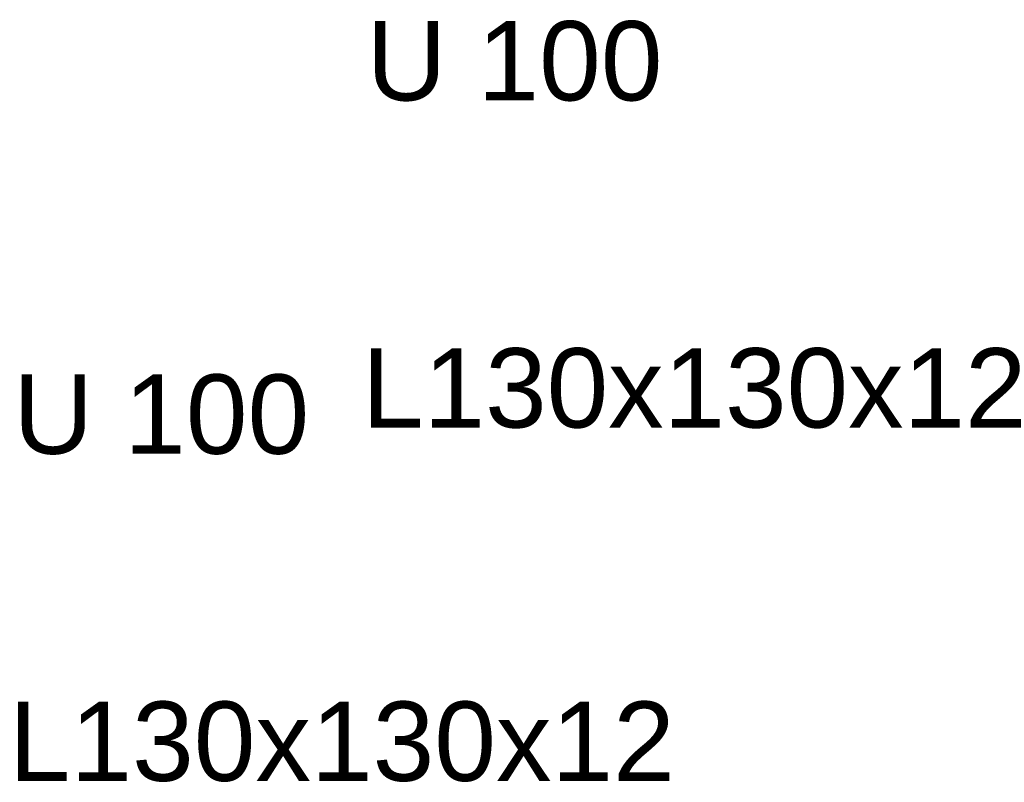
# Model space of a CAD drawing. Header units: millimetres. Extents: x -169224 to 703, y -306485 to 5405.
# Tile 1 of 7: x -169188 to -168816, y -305536 to -305248. Entities that reach past the tile are written whole.
import ezdxf

# ---------------------------------------------------------------- set-up
doc = ezdxf.new("R2010")
doc.units = ezdxf.units.MM
doc.header["$LTSCALE"] = 0.25
doc.header["$MEASUREMENT"] = 0
doc.layers.add('G-ANNO-TEXT', color=7, linetype='Continuous', lineweight=0)
doc.styles.add('1 10', font='arial.ttf', dxfattribs={"height": 30})
doc.styles.add('1 20', font='arial.ttf', dxfattribs={"height": 60})

# ---------------------------------------------------------------- blocks, each defined once
blk = doc.blocks.new('AnonymousCell')
at = {"layer": 'G-ANNO-TEXT', "color": 7, "linetype": 'Continuous', "insert": (357.15, 543.56), "char_height": 30, "attachment_point": 1, "line_spacing_factor": 0.8, "style": '1 10'}
blk.add_mtext('U 100', dxfattribs=at)
blk = doc.blocks.new('AnonymousCell1')
at = {"layer": 'G-ANNO-TEXT', "color": 7, "linetype": 'Continuous', "insert": (355.45, 419.92), "char_height": 30, "attachment_point": 1, "line_spacing_factor": 0.8, "style": '1 20'}
blk.add_mtext('L130x130x12', dxfattribs=at)

msp = doc.modelspace()

# ---------------------------------------------------------------- block references
at = {"color": 7, "linetype": 'Continuous', "lineweight": 0}
for name, p in [('AnonymousCell', (-169413.68, -305791.68)), ('AnonymousCell1', (-169413.68, -305791.68)), ('AnonymousCell', (-169547.17, -305925.24)), ('AnonymousCell', (-169547.17, -305925.24)), ('AnonymousCell1', (-169547.17, -305925.24)), ('AnonymousCell1', (-169547.17, -305925.24))]:
    msp.add_blockref(name, p, dxfattribs=at)

doc.saveas('drawing.dxf')
